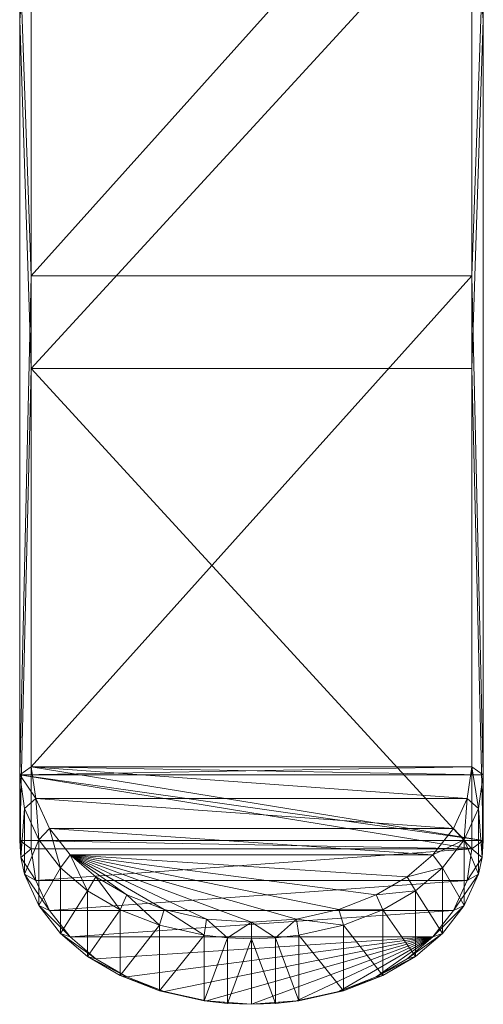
# Model space of a CAD drawing. Header units: centimetres. Extents: x -54 to 50, y -5 to 34.
# Tile 2 of 16: x -30.77 to -28.77, y -5.39 to -1.14. Entities that reach past the tile are written whole.
import ezdxf

# ---------------------------------------------------------------- set-up
doc = ezdxf.new("R2010")
doc.units = ezdxf.units.CM
doc.header["$LTSCALE"] = 2.54
doc.layers.add('Keine', color=7, linetype='Continuous', lineweight=5)

# ---------------------------------------------------------------- blocks, each defined once
blk = doc.blocks.new('Gruppe-8')
at = {"layer": 'Keine', "color": 7, "linetype": 'Continuous', "lineweight": 9}
for points in [[(-30.7695, -1.1423, 231.207), (-30.7695, 1.5131, 228.5517), (-30.7195, -0.5758, 230.5698)], [(-30.7695, 1.5131, 228.5517), (-30.7695, -1.1423, 231.207), (-30.7695, -0.8518, 231.4822)], [(-30.7195, -0.1287, 230.8298), (-30.7695, -0.8518, 231.4822), (-30.7195, -2.2466, 232.9477)], [(-30.7195, -0.1287, 230.8298), (-30.7195, -2.2466, 232.9477), (-28.8195, -0.1287, 230.8298)], [(-28.8195, -0.1287, 230.8298), (-30.7195, -2.2466, 232.9477), (-28.8195, -2.2466, 232.9477)], [(-28.8195, -0.1287, 230.8298), (-28.8195, -2.2466, 232.9477), (-28.7695, -0.8518, 231.4822)], [(-30.7195, -2.6469, 232.6409), (-30.7695, -1.1423, 231.207), (-30.7195, -0.5758, 230.5698)], [(-28.8195, -2.6469, 232.6409), (-30.7195, -2.6469, 232.6409), (-28.8195, -0.5758, 230.5698)], [(-30.7195, -2.6469, 232.6409), (-30.7195, -0.5758, 230.5698), (-28.8195, -0.5758, 230.5698)], [(-28.8195, -0.5758, 230.5698), (-28.7695, -1.1423, 231.207), (-28.8195, -2.6469, 232.6409)], [(-30.7695, -0.8518, 231.4822), (-30.7695, -4.3999, 235.0302), (-30.7195, -2.2466, 232.9477)], [(-30.7695, -0.8518, 231.4822), (-30.7695, -1.1423, 231.207), (-30.7695, -4.3999, 235.0302)], [(-28.7695, -0.8518, 231.4822), (-28.8195, -2.2466, 232.9477), (-28.7695, -4.3999, 235.0302)], [(-28.7695, -0.8518, 231.4822), (-28.7695, -4.3999, 235.0302), (-28.7695, -1.1423, 231.207)], [(-30.7695, -4.6828, 234.7474), (-30.7695, -1.1423, 231.207), (-30.7195, -2.6469, 232.6409)], [(-30.7695, -4.6828, 234.7474), (-30.7695, -4.3999, 235.0302), (-30.7695, -1.1423, 231.207)], [(-28.7695, -1.1423, 231.207), (-28.7695, -4.6828, 234.7474), (-28.8195, -2.6469, 232.6409)], [(-28.7695, -4.6828, 234.7474), (-28.7695, -1.1423, 231.207), (-28.7695, -4.3999, 235.0302)], [(-30.7195, -4.3646, 235.0655), (-30.7195, -2.2466, 232.9477), (-30.7695, -4.3999, 235.0302)], [(-28.8195, -4.3646, 235.0655), (-28.8195, -2.2466, 232.9477), (-30.7195, -4.3646, 235.0655)], [(-30.7195, -2.2466, 232.9477), (-30.7195, -4.3646, 235.0655), (-28.8195, -2.2466, 232.9477)], [(-28.8195, -4.3646, 235.0655), (-28.7695, -4.3999, 235.0302), (-28.8195, -2.2466, 232.9477)], [(-30.7195, -4.7181, 234.712), (-30.7695, -4.6828, 234.7474), (-30.7195, -2.6469, 232.6409)], [(-30.7195, -4.7181, 234.712), (-30.7195, -2.6469, 232.6409), (-28.8195, -4.7181, 234.712)], [(-28.8195, -4.7181, 234.712), (-30.7195, -2.6469, 232.6409), (-28.8195, -2.6469, 232.6409)], [(-28.8195, -4.7181, 234.712), (-28.8195, -2.6469, 232.6409), (-28.7695, -4.6828, 234.7474)], [(-30.7195, -4.3646, 235.0655), (-30.7695, -4.3999, 235.0302), (-28.8195, -4.3646, 235.0655)], [(-28.7695, -4.3999, 235.0302), (-28.8195, -4.3646, 235.0655), (-30.7695, -4.3999, 235.0302)], [(-30.7195, -4.3646, 235.066), (-28.7695, -4.6828, 234.7478), (-30.7695, -4.3999, 235.0306)], [(-30.7195, -4.3646, 235.066), (-30.7695, -4.3999, 235.0306), (-30.6993, -4.5017, 235.2031)], [(-28.8195, -4.3646, 235.066), (-30.7195, -4.3646, 235.066), (-28.8397, -4.5017, 235.2031)], [(-30.7195, -4.3646, 235.066), (-30.6993, -4.5017, 235.2031), (-28.8397, -4.5017, 235.2031)], [(-28.8195, -4.3646, 235.066), (-28.7695, -4.3999, 235.0306), (-30.7195, -4.3646, 235.066)], [(-28.7695, -4.3999, 235.0306), (-28.7695, -4.6828, 234.7478), (-30.7195, -4.3646, 235.066)], [(-28.8195, -4.3646, 235.066), (-28.8397, -4.5017, 235.2031), (-28.7908, -4.5443, 235.175)], [(-28.7695, -4.3999, 235.0306), (-28.8195, -4.3646, 235.066), (-28.7908, -4.5443, 235.175)], [(-30.7695, -4.6828, 234.7474), (-28.8195, -4.7181, 234.712), (-30.7695, -4.3999, 235.0302)], [(-28.8195, -4.7181, 234.712), (-28.7695, -4.6828, 234.7474), (-30.7695, -4.3999, 235.0302)], [(-28.7695, -4.6828, 234.7474), (-28.7695, -4.3999, 235.0302), (-30.7695, -4.3999, 235.0302)], [(-30.7695, -4.3999, 235.0306), (-28.7695, -4.6828, 234.7478), (-30.7695, -4.6828, 234.7478)], [(-30.7695, -4.6828, 234.7478), (-30.7641, -4.7558, 234.8207), (-30.7695, -4.3999, 235.0306)], [(-30.7482, -4.5443, 235.175), (-30.7695, -4.3999, 235.0306), (-30.7641, -4.7558, 234.8207)], [(-30.7695, -4.3999, 235.0306), (-30.7482, -4.5443, 235.175), (-30.6993, -4.5017, 235.2031)], [(-28.7695, -4.3999, 235.0306), (-28.7908, -4.5443, 235.175), (-28.775, -4.7558, 234.8207)], [(-28.7695, -4.6828, 234.7478), (-28.7695, -4.3999, 235.0306), (-28.775, -4.7558, 234.8207)], [(-30.7482, -4.5443, 235.175), (-30.6872, -4.6802, 235.3109), (-30.6993, -4.5017, 235.2031)], [(-28.8397, -4.5017, 235.2031), (-30.6993, -4.5017, 235.2031), (-28.8977, -4.6308, 235.3322)], [(-30.6993, -4.5017, 235.2031), (-30.6413, -4.6308, 235.3322), (-28.8977, -4.6308, 235.3322)], [(-30.6993, -4.5017, 235.2031), (-30.6872, -4.6802, 235.3109), (-30.6413, -4.6308, 235.3322)], [(-28.8397, -4.5017, 235.2031), (-28.8977, -4.6308, 235.3322), (-28.8519, -4.6802, 235.3109)], [(-28.7908, -4.5443, 235.175), (-28.8397, -4.5017, 235.2031), (-28.8519, -4.6802, 235.3109)], [(-30.7481, -4.8276, 234.8925), (-30.7482, -4.5443, 235.175), (-30.7641, -4.7558, 234.8207)], [(-30.6872, -4.6802, 235.3109), (-30.7482, -4.5443, 235.175), (-30.7481, -4.8276, 234.8925)], [(-28.7908, -4.5443, 235.175), (-28.8519, -4.6802, 235.3109), (-28.7909, -4.8276, 234.8925)], [(-28.775, -4.7558, 234.8207), (-28.7908, -4.5443, 235.175), (-28.7909, -4.8276, 234.8925)], [(-30.6872, -4.6802, 235.3109), (-30.5934, -4.8, 235.4307), (-30.6413, -4.6308, 235.3322)], [(-28.8977, -4.6308, 235.3322), (-30.6413, -4.6308, 235.3322), (-28.9868, -4.7446, 235.446)], [(-30.6413, -4.6308, 235.3322), (-30.5522, -4.7446, 235.446), (-28.9868, -4.7446, 235.446)], [(-30.6413, -4.6308, 235.3322), (-30.5934, -4.8, 235.4307), (-30.5522, -4.7446, 235.446)], [(-28.8977, -4.6308, 235.3322), (-28.9868, -4.7446, 235.446), (-28.8519, -4.6802, 235.3109)], [(-30.7195, -4.7181, 234.712), (-28.8195, -4.7181, 234.712), (-30.7695, -4.6828, 234.7474)], [(-30.7195, -4.7181, 234.7124), (-30.7695, -4.6828, 234.7478), (-28.8195, -4.7181, 234.7124)], [(-28.7695, -4.6828, 234.7478), (-28.8195, -4.7181, 234.7124), (-30.7695, -4.6828, 234.7478)], [(-30.7695, -4.6828, 234.7478), (-30.7195, -4.7181, 234.7124), (-30.7641, -4.7558, 234.8207)], [(-30.687, -4.9634, 235.0284), (-30.6872, -4.6802, 235.3109), (-30.7481, -4.8276, 234.8925)], [(-30.5934, -4.8, 235.4307), (-30.6872, -4.6802, 235.3109), (-30.687, -4.9634, 235.0284)], [(-28.9457, -4.8, 235.4307), (-28.8519, -4.6802, 235.3109), (-28.9868, -4.7446, 235.446)], [(-28.8519, -4.6802, 235.3109), (-28.9457, -4.8, 235.4307), (-28.8521, -4.9634, 235.0284)], [(-28.7909, -4.8276, 234.8925), (-28.8519, -4.6802, 235.3109), (-28.8521, -4.9634, 235.0284)], [(-28.7695, -4.6828, 234.7478), (-28.775, -4.7558, 234.8207), (-28.8195, -4.7181, 234.7124)], [(-30.7195, -4.7181, 234.7124), (-30.6993, -4.8553, 234.8495), (-30.7641, -4.7558, 234.8207)], [(-30.7641, -4.7558, 234.8207), (-30.6993, -4.8553, 234.8495), (-30.7481, -4.8276, 234.8925)], [(-30.7195, -4.7181, 234.7124), (-28.8195, -4.7181, 234.7124), (-30.6993, -4.8553, 234.8495)], [(-28.8195, -4.7181, 234.7124), (-28.8397, -4.8553, 234.8495), (-30.6993, -4.8553, 234.8495)], [(-30.5934, -4.8, 235.4307), (-30.4765, -4.8993, 235.53), (-30.5522, -4.7446, 235.446)], [(-30.4412, -4.839, 235.5403), (-30.3077, -4.9174, 235.6188), (-30.5522, -4.7446, 235.446)], [(-28.9868, -4.7446, 235.446), (-30.5522, -4.7446, 235.446), (-29.0979, -4.839, 235.5403)], [(-29.0979, -4.839, 235.5403), (-30.5522, -4.7446, 235.446), (-29.2313, -4.9174, 235.6188)], [(-29.2313, -4.9174, 235.6188), (-30.5522, -4.7446, 235.446), (-29.3923, -4.9804, 235.6818)], [(-29.3923, -4.9804, 235.6818), (-30.5522, -4.7446, 235.446), (-29.5749, -5.0214, 235.7228)], [(-29.5749, -5.0214, 235.7228), (-30.5522, -4.7446, 235.446), (-29.7695, -5.0356, 235.737)], [(-29.7695, -5.0356, 235.737), (-30.5522, -4.7446, 235.446), (-29.9641, -5.0214, 235.7228)], [(-29.9641, -5.0214, 235.7228), (-30.5522, -4.7446, 235.446), (-30.1468, -4.9804, 235.6818)], [(-30.1468, -4.9804, 235.6818), (-30.5522, -4.7446, 235.446), (-30.3077, -4.9174, 235.6188)], [(-30.5522, -4.7446, 235.446), (-30.4765, -4.8993, 235.53), (-30.4412, -4.839, 235.5403)], [(-29.0979, -4.839, 235.5403), (-28.9457, -4.8, 235.4307), (-28.9868, -4.7446, 235.446)], [(-28.8195, -4.7181, 234.7124), (-28.775, -4.7558, 234.8207), (-28.8397, -4.8553, 234.8495)], [(-28.775, -4.7558, 234.8207), (-28.7909, -4.8276, 234.8925), (-28.8397, -4.8553, 234.8495)], [(-30.6993, -4.8553, 234.8495), (-30.6413, -4.9844, 234.9787), (-30.7481, -4.8276, 234.8925)], [(-30.7481, -4.8276, 234.8925), (-30.6413, -4.9844, 234.9787), (-30.687, -4.9634, 235.0284)], [(-30.5932, -5.0831, 235.1481), (-30.5934, -4.8, 235.4307), (-30.687, -4.9634, 235.0284)], [(-30.4765, -4.8993, 235.53), (-30.5934, -4.8, 235.4307), (-30.5932, -5.0831, 235.1481)], [(-30.4765, -4.8993, 235.53), (-30.3361, -4.9819, 235.6126), (-30.4412, -4.839, 235.5403)], [(-30.4412, -4.839, 235.5403), (-30.3361, -4.9819, 235.6126), (-30.3077, -4.9174, 235.6188)], [(-29.2313, -4.9174, 235.6188), (-29.0625, -4.8993, 235.53), (-29.0979, -4.839, 235.5403)], [(-29.0625, -4.8993, 235.53), (-28.9457, -4.8, 235.4307), (-29.0979, -4.839, 235.5403)], [(-28.9457, -4.8, 235.4307), (-29.0625, -4.8993, 235.53), (-28.9459, -5.0831, 235.1481)], [(-28.8521, -4.9634, 235.0284), (-28.9457, -4.8, 235.4307), (-28.9459, -5.0831, 235.1481)], [(-28.8397, -4.8553, 234.8495), (-28.7909, -4.8276, 234.8925), (-28.8977, -4.9844, 234.9787)], [(-28.7909, -4.8276, 234.8925), (-28.8521, -4.9634, 235.0284), (-28.8977, -4.9844, 234.9787)], [(-30.6993, -4.8553, 234.8495), (-28.8397, -4.8553, 234.8495), (-30.6413, -4.9844, 234.9787)], [(-28.8397, -4.8553, 234.8495), (-28.8977, -4.9844, 234.9787), (-30.6413, -4.9844, 234.9787)], [(-30.4763, -5.1823, 235.2473), (-30.4765, -4.8993, 235.53), (-30.5932, -5.0831, 235.1481)], [(-30.3361, -4.9819, 235.6126), (-30.4765, -4.8993, 235.53), (-30.4763, -5.1823, 235.2473)], [(-30.3361, -4.9819, 235.6126), (-30.1666, -5.0482, 235.6789), (-30.3077, -4.9174, 235.6188)], [(-30.3077, -4.9174, 235.6188), (-30.1666, -5.0482, 235.6789), (-30.1468, -4.9804, 235.6818)], [(-29.3923, -4.9804, 235.6818), (-29.203, -4.9819, 235.6126), (-29.2313, -4.9174, 235.6188)], [(-29.203, -4.9819, 235.6126), (-29.0625, -4.8993, 235.53), (-29.2313, -4.9174, 235.6188)], [(-29.0625, -4.8993, 235.53), (-29.203, -4.9819, 235.6126), (-29.0627, -5.1823, 235.2473)], [(-28.9459, -5.0831, 235.1481), (-29.0625, -4.8993, 235.53), (-29.0627, -5.1823, 235.2473)], [(-30.6413, -4.9844, 234.9787), (-30.5522, -5.0982, 235.0925), (-30.687, -4.9634, 235.0284)], [(-30.687, -4.9634, 235.0284), (-30.5522, -5.0982, 235.0925), (-30.5932, -5.0831, 235.1481)], [(-28.8977, -4.9844, 234.9787), (-28.8521, -4.9634, 235.0284), (-28.9868, -5.0982, 235.0925)], [(-28.8521, -4.9634, 235.0284), (-28.9459, -5.0831, 235.1481), (-28.9868, -5.0982, 235.0925)], [(-30.6413, -4.9844, 234.9787), (-28.8977, -4.9844, 234.9787), (-30.5522, -5.0982, 235.0925)], [(-28.8977, -4.9844, 234.9787), (-28.9868, -5.0982, 235.0925), (-30.5522, -5.0982, 235.0925)], [(-30.3359, -5.2649, 235.3298), (-30.3361, -4.9819, 235.6126), (-30.4763, -5.1823, 235.2473)], [(-30.1666, -5.0482, 235.6789), (-30.3361, -4.9819, 235.6126), (-30.3359, -5.2649, 235.3298)], [(-30.1666, -5.0482, 235.6789), (-29.9744, -5.0913, 235.722), (-30.1468, -4.9804, 235.6818)], [(-30.1468, -4.9804, 235.6818), (-29.9744, -5.0913, 235.722), (-29.9641, -5.0214, 235.7228)], [(-29.5749, -5.0214, 235.7228), (-29.3724, -5.0482, 235.6789), (-29.3923, -4.9804, 235.6818)], [(-29.3724, -5.0482, 235.6789), (-29.203, -4.9819, 235.6126), (-29.3923, -4.9804, 235.6818)], [(-29.203, -4.9819, 235.6126), (-29.3724, -5.0482, 235.6789), (-29.2032, -5.2649, 235.3298)], [(-29.0627, -5.1823, 235.2473), (-29.203, -4.9819, 235.6126), (-29.2032, -5.2649, 235.3298)], [(-30.1665, -5.3311, 235.3961), (-30.1666, -5.0482, 235.6789), (-30.3359, -5.2649, 235.3298)], [(-29.9744, -5.0913, 235.722), (-30.1666, -5.0482, 235.6789), (-30.1665, -5.3311, 235.3961)], [(-29.9744, -5.0913, 235.722), (-29.8728, -5.1026, 235.7332), (-29.9641, -5.0214, 235.7228)], [(-29.9641, -5.0214, 235.7228), (-29.8728, -5.1026, 235.7332), (-29.7695, -5.0356, 235.737)], [(-29.8728, -5.1026, 235.7332), (-29.7695, -5.1063, 235.737), (-29.7695, -5.0356, 235.737)], [(-29.7695, -5.0356, 235.737), (-29.6663, -5.1026, 235.7332), (-29.5749, -5.0214, 235.7228)], [(-29.7695, -5.1063, 235.737), (-29.6663, -5.1026, 235.7332), (-29.7695, -5.0356, 235.737)], [(-29.6663, -5.1026, 235.7332), (-29.5647, -5.0914, 235.722), (-29.5749, -5.0214, 235.7228)], [(-29.5647, -5.0914, 235.722), (-29.3724, -5.0482, 235.6789), (-29.5749, -5.0214, 235.7228)], [(-29.3724, -5.0482, 235.6789), (-29.5647, -5.0914, 235.722), (-29.3726, -5.3311, 235.3961)], [(-29.2032, -5.2649, 235.3298), (-29.3724, -5.0482, 235.6789), (-29.3726, -5.3311, 235.3961)], [(-30.5522, -5.0982, 235.0925), (-30.4412, -5.1925, 235.1868), (-30.5932, -5.0831, 235.1481)], [(-30.5932, -5.0831, 235.1481), (-30.4412, -5.1925, 235.1868), (-30.4763, -5.1823, 235.2473)], [(-29.9743, -5.3742, 235.4392), (-29.9744, -5.0913, 235.722), (-30.1665, -5.3311, 235.3961)], [(-29.8728, -5.1026, 235.7332), (-29.9744, -5.0913, 235.722), (-29.9743, -5.3742, 235.4392)], [(-29.5647, -5.0914, 235.722), (-29.6663, -5.1026, 235.7332), (-29.5647, -5.3742, 235.4392)], [(-29.3726, -5.3311, 235.3961), (-29.5647, -5.0914, 235.722), (-29.5647, -5.3742, 235.4392)], [(-28.9868, -5.0982, 235.0925), (-28.9459, -5.0831, 235.1481), (-29.0979, -5.1925, 235.1868)], [(-28.9459, -5.0831, 235.1481), (-29.0627, -5.1823, 235.2473), (-29.0979, -5.1925, 235.1868)], [(-30.5522, -5.0982, 235.0925), (-28.9868, -5.0982, 235.0925), (-30.4412, -5.1925, 235.1868)], [(-30.4412, -5.1925, 235.1868), (-28.9868, -5.0982, 235.0925), (-30.3077, -5.271, 235.2653)], [(-30.3077, -5.271, 235.2653), (-28.9868, -5.0982, 235.0925), (-30.1468, -5.334, 235.3282)], [(-30.1468, -5.334, 235.3282), (-28.9868, -5.0982, 235.0925), (-29.9641, -5.3749, 235.3692)], [(-29.8727, -5.3854, 235.4504), (-29.8728, -5.1026, 235.7332), (-29.9743, -5.3742, 235.4392)], [(-29.9641, -5.3749, 235.3692), (-28.9868, -5.0982, 235.0925), (-29.7695, -5.3892, 235.3835)], [(-29.7695, -5.1063, 235.737), (-29.8728, -5.1026, 235.7332), (-29.8727, -5.3854, 235.4504)], [(-29.7695, -5.3892, 235.4542), (-29.7695, -5.1063, 235.737), (-29.8727, -5.3854, 235.4504)], [(-29.7695, -5.3892, 235.3835), (-28.9868, -5.0982, 235.0925), (-29.5749, -5.3749, 235.3692)], [(-29.6663, -5.1026, 235.7332), (-29.7695, -5.1063, 235.737), (-29.6663, -5.3854, 235.4504)], [(-29.6663, -5.3854, 235.4504), (-29.7695, -5.1063, 235.737), (-29.7695, -5.3892, 235.4542)], [(-29.5647, -5.3742, 235.4392), (-29.6663, -5.1026, 235.7332), (-29.6663, -5.3854, 235.4504)], [(-29.5749, -5.3749, 235.3692), (-28.9868, -5.0982, 235.0925), (-29.3923, -5.334, 235.3282)], [(-29.3923, -5.334, 235.3282), (-28.9868, -5.0982, 235.0925), (-29.2313, -5.271, 235.2653)], [(-29.0979, -5.1925, 235.1868), (-29.2313, -5.271, 235.2653), (-28.9868, -5.0982, 235.0925)], [(-30.4412, -5.1925, 235.1868), (-30.3077, -5.271, 235.2653), (-30.4763, -5.1823, 235.2473)], [(-30.4763, -5.1823, 235.2473), (-30.3077, -5.271, 235.2653), (-30.3359, -5.2649, 235.3298)], [(-29.0979, -5.1925, 235.1868), (-29.0627, -5.1823, 235.2473), (-29.2313, -5.271, 235.2653)], [(-29.0627, -5.1823, 235.2473), (-29.2032, -5.2649, 235.3298), (-29.2313, -5.271, 235.2653)], [(-30.3077, -5.271, 235.2653), (-30.1468, -5.334, 235.3282), (-30.3359, -5.2649, 235.3298)], [(-30.3359, -5.2649, 235.3298), (-30.1468, -5.334, 235.3282), (-30.1665, -5.3311, 235.3961)], [(-29.2313, -5.271, 235.2653), (-29.2032, -5.2649, 235.3298), (-29.3923, -5.334, 235.3282)], [(-29.2032, -5.2649, 235.3298), (-29.3726, -5.3311, 235.3961), (-29.3923, -5.334, 235.3282)], [(-30.1468, -5.334, 235.3282), (-29.9641, -5.3749, 235.3692), (-30.1665, -5.3311, 235.3961)], [(-30.1665, -5.3311, 235.3961), (-29.9641, -5.3749, 235.3692), (-29.9743, -5.3742, 235.4392)], [(-29.3923, -5.334, 235.3282), (-29.3726, -5.3311, 235.3961), (-29.5749, -5.3749, 235.3692)], [(-29.3726, -5.3311, 235.3961), (-29.5647, -5.3742, 235.4392), (-29.5749, -5.3749, 235.3692)], [(-29.9641, -5.3749, 235.3692), (-29.7695, -5.3892, 235.3835), (-29.9743, -5.3742, 235.4392)], [(-29.9743, -5.3742, 235.4392), (-29.7695, -5.3892, 235.3835), (-29.8727, -5.3854, 235.4504)], [(-29.7695, -5.3892, 235.4542), (-29.8727, -5.3854, 235.4504), (-29.7695, -5.3892, 235.3835)], [(-29.5749, -5.3749, 235.3692), (-29.5647, -5.3742, 235.4392), (-29.7695, -5.3892, 235.3835)], [(-29.5647, -5.3742, 235.4392), (-29.6663, -5.3854, 235.4504), (-29.7695, -5.3892, 235.3835)], [(-29.6663, -5.3854, 235.4504), (-29.7695, -5.3892, 235.4542), (-29.7695, -5.3892, 235.3835)]]:
    blk.add_3dface(points, dxfattribs=at)
blk = doc.blocks.new('Gruppe-14')
at = {"layer": 'Keine', "color": 7}
blk.add_blockref('Gruppe-8', (0, 0), dxfattribs=at)
blk = doc.blocks.new('Gruppe-15')
at = {"layer": 'Keine', "color": 7}
blk.add_blockref('Gruppe-14', (0, 0), dxfattribs=at)

msp = doc.modelspace()

# ---------------------------------------------------------------- block references
at = {"layer": 'Keine', "color": 7}
msp.add_blockref('Gruppe-15', (0, 0), dxfattribs=at)

doc.saveas('drawing.dxf')
